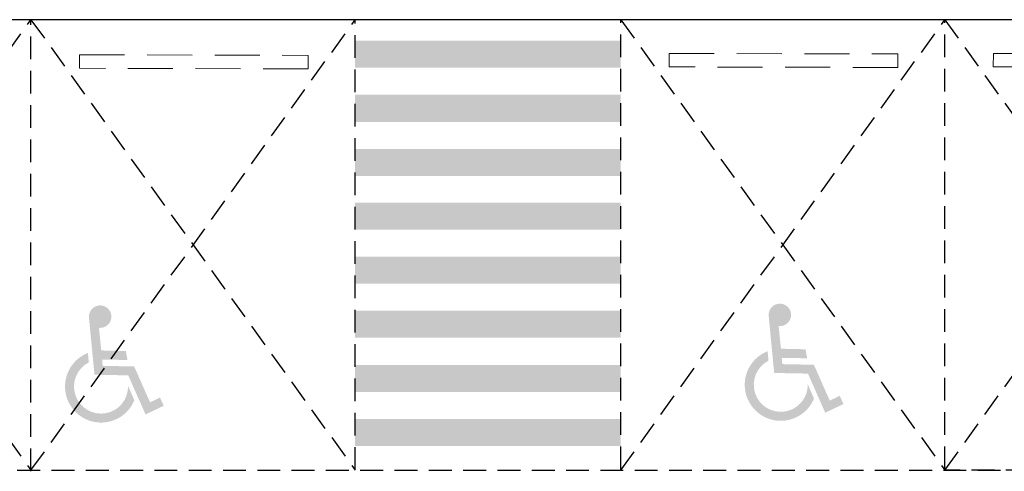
# Model space of a CAD drawing. Header units: millimetres. Extents: x 7483 to 13091, y 8111 to 13871.
# Tile 166 of 256: x 9932 to 11026, y 8111 to 8613. Entities that reach past the tile are written whole.
import ezdxf

# ---------------------------------------------------------------- set-up
doc = ezdxf.new("R2010")
doc.units = ezdxf.units.MM
doc.linetypes.add('( Dashed )', pattern=[0.75, 0.5, -0.25])
doc.linetypes.add('DASHED', pattern=[19.05, 12.7, -6.35])
doc.layers.add('!wyposażenie arch.', color=252, linetype='Continuous', lineweight=9)
doc.layers.add('a___wymiary', color=7, linetype='Continuous', lineweight=5, true_color=0x000000)
doc.layers.add('Kraw', color=7, linetype='Continuous')
doc.layers.add('Kraw_parking', color=7, linetype='DASHED')

# ---------------------------------------------------------------- blocks, each defined once
blk = doc.blocks.new('gfhgfhgfhfgh')
at = {"ltscale": 2}
for points in [[(-2080.6, 5340.4), (-2043.1, 5339.6), (-2023.9, 5296.3), (-2003.7, 5305.9), (-2007.8, 5315), (-2018.9, 5309.7), (-2036.5, 5349.5), (-2071.5, 5350.2), (-2072.1, 5357.2), (-2044, 5356.7), (-2045.7, 5366.7), (-2073.1, 5367.3), (-2075.6, 5392.4, 2.805884), (-2086.7, 5403.6)], [(-1325.7, 5342.3), (-1288.2, 5341.6), (-1269, 5298.2), (-1248.8, 5307.8), (-1252.9, 5316.9), (-1264, 5311.6), (-1281.6, 5351.4), (-1316.6, 5352.1), (-1317.3, 5359.1), (-1289.1, 5358.6), (-1290.8, 5368.6), (-1318.2, 5369.2), (-1320.7, 5394.3, 2.805884), (-1331.8, 5405.5)], [(-2086.9, 5354, 1.807927), (-2043.3, 5327.8), (-2036.3, 5312, -1.513341), (-2087.9, 5364.5)], [(-1332, 5355.9), (-1332, 5355.9), (-1333, 5366.4, 1.513341), (-1281.5, 5313.9), (-1288.4, 5329.8), (-1288.4, 5329.8, -1.807927)]]:
    blk.add_hatch(color=0, dxfattribs=at).paths.add_polyline_path(points)
at = {"layer": '!wyposażenie arch.', "color": 0, "linetype": '( Dashed )', "ltscale": 100, "elevation": 0}
blk.add_lwpolyline([(-1843.2, 5694.8), (-1843.4, 5679.8), (-2097.3, 5680.4), (-2097.1, 5695.4), (-1843.2, 5694.8)], dxfattribs=at)
at = {"layer": '!wyposażenie arch.', "color": 0, "linetype": '( Dashed )', "ltscale": 100}
for points in [[(-1188.4, 5696.3), (-1188.5, 5681.3), (-1442.4, 5682), (-1442.2, 5697), (-1188.4, 5696.3)], [(-828.4, 5696.3), (-828.5, 5681.3), (-1082.4, 5682), (-1082.2, 5697), (-828.4, 5696.3)]]:
    blk.add_lwpolyline(points, dxfattribs=at)
at = {"layer": 'Kraw', "color": 0}
blk.add_line((-526.2, 5734.3), (-4011, 5734.3), dxfattribs=at)
at = {"layer": 'Kraw', "color": 0, "const_width": 30}
for points in [[(-1791.1, 5696), (-1496.2, 5696)], [(-1791.1, 5636), (-1496.2, 5636)], [(-1791.1, 5576), (-1496.2, 5576)], [(-1791.1, 5516.3), (-1496.2, 5516.3)], [(-1791.1, 5456.3), (-1496.2, 5456.3)], [(-1791.1, 5396.3), (-1496.2, 5396.3)], [(-1791.1, 5336.3), (-1496.2, 5336.3)], [(-1791.1, 5276.3), (-1496.2, 5276.3)]]:
    blk.add_lwpolyline(points, dxfattribs=at)
at = {"layer": 'Kraw_parking', "color": 0, "ltscale": 2}
for p, q in [((-2511.1, 5734.3), (-2151.1, 5234.3)), ((-2511.1, 5234.3), (-2151.1, 5734.3)), ((-2151.1, 5734.3), (-1791.1, 5234.3)), ((-2151.1, 5234.3), (-1791.1, 5734.3)), ((-1496.2, 5734.3), (-1136.2, 5234.3)), ((-1496.2, 5234.3), (-1136.2, 5734.3))]:
    blk.add_line(p, q, dxfattribs=at)
at = {"layer": 'Kraw_parking', "color": 0, "ltscale": 2, "elevation": 0}
blk.add_lwpolyline([(-2151.1, 5233.2), (-2151.1, 5734.3), (-2151.1, 5734.3), (-2151.1, 5734.3)], dxfattribs=at)
at = {"layer": 'Kraw_parking', "color": 0, "ltscale": 2}
for points in [[(-1791.1, 5234.7), (-1791.1, 5734.3)], [(-1496.2, 5235.4), (-1496.2, 5734.3)], [(-1136.2, 5235.4), (-1136.2, 5734.3)], [(-1136.2, 5734.3), (-776.2, 5234.3), (-1136.2, 5234.3), (-776.2, 5734.3)], [(-4109.5, 5234.3), (-426.3, 5234.3)]]:
    blk.add_lwpolyline(points, dxfattribs=at)

msp = doc.modelspace()

# ---------------------------------------------------------------- block references
at = {"layer": 'a___wymiary', "color": 253, "true_color": 0xb2b2b2}
msp.add_blockref('gfhgfhgfhfgh', (12096.082, 2878.1685), dxfattribs=at)

doc.saveas('drawing.dxf')
